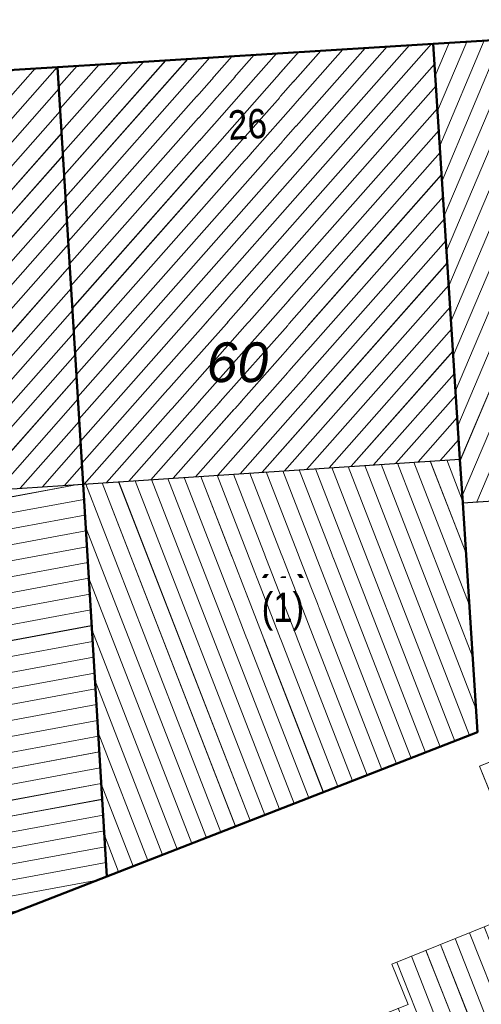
# Model space of a CAD drawing. Header units: millimetres. Extents: x 32365810 to 32368499, y 5620272 to 5622478.
# Tile 251 of 256: x 32366721 to 32366732, y 5620848 to 5620871. Entities that reach past the tile are written whole.
import ezdxf

# ---------------------------------------------------------------- set-up
doc = ezdxf.new("R2010")
doc.units = ezdxf.units.MM
for name, pattern in [('1600.1047', [0]), ('1600.2028', [0]), ('1600.2505', [0])]:
    doc.linetypes.add(name, pattern=pattern)
doc.layers.get('0').update_dxf_attribs({"color": 1, "linetype": 'CONTINUOUS'})
for name, color, linetype in [('_K_Ebene 32', 251, 'CONTINUOUS'), ('_K_Gebäude', 251, 'CONTINUOUS'), ('_K_Lagebezeichnungen', 251, 'CONTINUOUS'), ('Ebene 32', 7, 'CONTINUOUS')]:
    doc.layers.add(name, color=color, linetype=linetype)
doc.layers.add('_K_Flurstücke_Grenzpunkte', color=251, linetype='CONTINUOUS', lineweight=50)
for name, color, linetype, transparency in [('Flurstücke_Grenzpunkte', 11, 'CONTINUOUS', 0.75), ('Gebäude', 31, 'CONTINUOUS', 0.75), ('Lagebezeichnungen', 12, 'CONTINUOUS', 0.75)]:
    doc.layers.add(name, color=color, linetype=linetype, transparency=transparency)
doc.styles.add('Flurstücksnummer - K 10 700', font='ariali.ttf')
doc.styles.add('Hausnummern NRW', font='arial.ttf', dxfattribs={"width": 0.85})

# ---------------------------------------------------------------- blocks, each defined once
blk = doc.blocks.new('O749')
at = {"layer": 'Flurstücke_Grenzpunkte', "color": 7, "linetype": '1600.2028', "lineweight": 35}
for p, q in [((32366238.091, 5622228.903), (32366230.697, 5622228.447)), ((32366230.697, 5622228.447), (32366231.334, 5622218.528)), ((32366231.334, 5622218.528), (32366231.401, 5622217.482)), ((32366231.401, 5622217.482), (32366231.753, 5622212)), ((32366231.753, 5622212), (32366222.895, 5622208.558)), ((32366222.895, 5622208.558), (32366215.716, 5622205.769))]:
    blk.add_line(p, q, dxfattribs=at)
blk = doc.blocks.new('O935')
at = {"layer": 'Flurstücke_Grenzpunkte', "color": 7, "linetype": '1600.2028', "lineweight": 35}
for p, q in [((32366221.717, 5622227.891), (32366211.739, 5622227.276)), ((32366222.325, 5622217.926), (32366221.717, 5622227.891)), ((32366211.739, 5622227.276), (32366213.555, 5622217.455)), ((32366222.895, 5622208.558), (32366222.325, 5622217.926)), ((32366213.555, 5622217.455), (32366213.573, 5622217.357)), ((32366213.573, 5622217.357), (32366215.716, 5622205.769)), ((32366222.895, 5622208.558), (32366215.716, 5622205.769))]:
    blk.add_line(p, q, dxfattribs=at)
at = {"layer": 'Flurstücke_Grenzpunkte', "color": 7, "lineweight": 18, "insert": (32366217.593, 5622219.892), "char_height": 0.95, "attachment_point": 8, "line_spacing_factor": 0.69, "style": 'Flurstücksnummer - K 10 700', "bg_fill": 2}
blk.add_mtext('59', dxfattribs=at)
blk = doc.blocks.new('O1080')
at = {"layer": 'Flurstücke_Grenzpunkte', "color": 7, "linetype": '1600.2028', "lineweight": 35}
for p, q in [((32366230.697, 5622228.447), (32366221.717, 5622227.891)), ((32366230.697, 5622228.447), (32366231.334, 5622218.528)), ((32366222.325, 5622217.926), (32366221.717, 5622227.891)), ((32366231.334, 5622218.528), (32366231.401, 5622217.482)), ((32366222.895, 5622208.558), (32366222.325, 5622217.926)), ((32366231.401, 5622217.482), (32366231.753, 5622212)), ((32366231.753, 5622212), (32366222.895, 5622208.558))]:
    blk.add_line(p, q, dxfattribs=at)
at = {"layer": 'Flurstücke_Grenzpunkte', "color": 7, "lineweight": 18, "insert": (32366226.016, 5622220.351), "char_height": 0.95, "attachment_point": 8, "line_spacing_factor": 0.69, "style": 'Flurstücksnummer - K 10 700', "bg_fill": 2}
blk.add_mtext('60', dxfattribs=at)
blk = doc.blocks.new('O1415')
at = {"layer": 'Flurstücke_Grenzpunkte', "color": 7, "linetype": '1600.2028', "lineweight": 35}
for p, q in [((32366238.091, 5622228.903), (32366230.697, 5622228.447)), ((32366230.697, 5622228.447), (32366221.717, 5622227.891)), ((32366221.717, 5622227.891), (32366211.739, 5622227.276))]:
    blk.add_line(p, q, dxfattribs=at)
blk = doc.blocks.new('O2168')
at = {"layer": 'Gebäude', "color": 7, "linetype": '1600.2505', "lineweight": 18}
for p, q in [((32366233.339, 5622211.808), (32366234.91, 5622212.439)), ((32366235.063, 5622212.059), (32366234.91, 5622212.439)), ((32366236.264, 5622209.1), (32366235.063, 5622212.059)), ((32366233.339, 5622211.808), (32366231.805, 5622211.192)), ((32366231.805, 5622211.192), (32366233.147, 5622207.847)), ((32366233.147, 5622207.847), (32366236.264, 5622209.1))]:
    blk.add_line(p, q, dxfattribs=at)
at = {"layer": 'Ebene 32', "color": 7, "lineweight": 18, "insert": (32366234.033, 5622210.142), "char_height": 0.7, "attachment_point": 8, "line_spacing_factor": 0.69, "style": 'Hausnummern NRW', "bg_fill": 2}
blk.add_mtext('(2)', dxfattribs=at)
blk = doc.blocks.new('O2254')
at = {"layer": 'Gebäude', "color": 7, "linetype": '1600.2505', "lineweight": 18}
for p, q in [((32366231.334, 5622218.528), (32366222.325, 5622217.926)), ((32366231.401, 5622217.482), (32366231.334, 5622218.528)), ((32366222.325, 5622217.926), (32366222.895, 5622208.558)), ((32366231.753, 5622212), (32366231.401, 5622217.482)), ((32366222.895, 5622208.558), (32366231.753, 5622212))]:
    blk.add_line(p, q, dxfattribs=at)
at = {"layer": 'Ebene 32', "color": 7, "lineweight": 18, "insert": (32366227.103, 5622214.425), "char_height": 0.7, "attachment_point": 8, "line_spacing_factor": 0.69, "style": 'Hausnummern NRW', "bg_fill": 2}
blk.add_mtext('(1)', dxfattribs=at)
blk = doc.blocks.new('O2283')
at = {"layer": 'Gebäude', "color": 7, "linetype": '1600.2505', "lineweight": 18}
for p, q in [((32366222.325, 5622217.926), (32366213.573, 5622217.357)), ((32366222.325, 5622217.926), (32366222.895, 5622208.558)), ((32366213.573, 5622217.357), (32366215.716, 5622205.769)), ((32366215.716, 5622205.769), (32366222.895, 5622208.558))]:
    blk.add_line(p, q, dxfattribs=at)
at = {"layer": 'Ebene 32', "color": 7, "lineweight": 18, "insert": (32366218.443, 5622213.076), "char_height": 0.7, "attachment_point": 8, "line_spacing_factor": 0.69, "style": 'Hausnummern NRW', "bg_fill": 2}
blk.add_mtext('(1)', dxfattribs=at)
blk = doc.blocks.new('O2418')
at = {"layer": 'Gebäude', "color": 7, "linetype": '1600.2505', "lineweight": 18}
for p, q in [((32366230.697, 5622228.447), (32366221.717, 5622227.891)), ((32366231.334, 5622218.528), (32366230.697, 5622228.447)), ((32366221.717, 5622227.891), (32366222.325, 5622217.926)), ((32366231.334, 5622218.528), (32366222.325, 5622217.926))]:
    blk.add_line(p, q, dxfattribs=at)
at = {"layer": 'Lagebezeichnungen', "color": 7, "lineweight": 18, "insert": (32366226.278, 5622226.166), "char_height": 0.7, "attachment_point": 8, "rotation": 3.4978, "line_spacing_factor": 0.69, "style": 'Hausnummern NRW', "bg_fill": 2}
blk.add_mtext('26', dxfattribs=at)
blk = doc.blocks.new('O2508')
at = {"layer": 'Gebäude', "color": 7, "linetype": '1600.2505', "lineweight": 18}
for p, q in [((32366238.091, 5622228.903), (32366230.697, 5622228.447)), ((32366231.334, 5622218.528), (32366230.697, 5622228.447)), ((32366231.401, 5622217.482), (32366231.334, 5622218.528)), ((32366231.401, 5622217.482), (32366233.225, 5622217.599))]:
    blk.add_line(p, q, dxfattribs=at)
blk = doc.blocks.new('O2689')
at = {"layer": 'Gebäude', "color": 7, "linetype": '1600.2505', "lineweight": 18}
for p, q in [((32366233.147, 5622207.847), (32366236.264, 5622209.1)), ((32366236.264, 5622209.1), (32366238.723, 5622203.04)), ((32366233.147, 5622207.847), (32366229.706, 5622206.463)), ((32366229.706, 5622206.463), (32366230.095, 5622205.499)), ((32366230.095, 5622205.499), (32366211.141, 5622198.015)), ((32366238.723, 5622203.04), (32366232.241, 5622200.415)), ((32366232.241, 5622200.415), (32366233.165, 5622198.136)), ((32366211.141, 5622198.015), (32366213.44, 5622192.805)), ((32366214.456, 5622190.652), (32366233.165, 5622198.136)), ((32366213.44, 5622192.805), (32366214.456, 5622190.652))]:
    blk.add_line(p, q, dxfattribs=at)
at = {"layer": 'Ebene 32', "color": 7, "lineweight": 18, "insert": (32366224.397, 5622199.527), "char_height": 0.7, "attachment_point": 8, "line_spacing_factor": 0.69, "style": 'Hausnummern NRW', "bg_fill": 2}
blk.add_mtext('(4)', dxfattribs=at)
blk = doc.blocks.new('O2700')
at = {"layer": 'Gebäude', "color": 7, "linetype": '1600.2505', "lineweight": 18}
for p, q in [((32366221.717, 5622227.891), (32366211.739, 5622227.276)), ((32366221.717, 5622227.891), (32366222.325, 5622217.926)), ((32366211.739, 5622227.276), (32366213.555, 5622217.455)), ((32366222.325, 5622217.926), (32366213.573, 5622217.357)), ((32366213.573, 5622217.357), (32366213.555, 5622217.455))]:
    blk.add_line(p, q, dxfattribs=at)
at = {"layer": 'Lagebezeichnungen', "color": 7, "lineweight": 18, "insert": (32366216.76, 5622225.851), "char_height": 0.7, "attachment_point": 8, "rotation": 3.4978, "line_spacing_factor": 0.69, "style": 'Hausnummern NRW', "bg_fill": 2}
blk.add_mtext('24', dxfattribs=at)
blk = doc.blocks.new('*X1113')
at = {"color": 253, "linetype": '1600.1047', "lineweight": 18, "true_color": 0xb2b2b2}
for p, q in [((32366231.477379, 5622216.292484), (32366230.627059, 5622218.480761)), ((32366231.397748, 5622217.532763), (32366231.019194, 5622218.506964)), ((32366229.816847, 5622211.247659), (32366227.09785, 5622218.244932)), ((32366230.166385, 5622211.383481), (32366227.489984, 5622218.271135)), ((32366230.515924, 5622211.519303), (32366227.882118, 5622218.297338)), ((32366230.865463, 5622211.655125), (32366228.274253, 5622218.323541)), ((32366231.215002, 5622211.790947), (32366228.666387, 5622218.349744)), ((32366231.564541, 5622211.926769), (32366229.058522, 5622218.375948)), ((32366231.716299, 5622212.571574), (32366229.450656, 5622218.402151)), ((32366231.636659, 5622213.811877), (32366229.842791, 5622218.428354)), ((32366231.557019, 5622215.052181), (32366230.234925, 5622218.454557)), ((32366226.670998, 5622210.025259), (32366223.56864, 5622218.009102)), ((32366227.020537, 5622210.161082), (32366223.960774, 5622218.035306)), ((32366227.370075, 5622210.296904), (32366224.352909, 5622218.061509)), ((32366227.719614, 5622210.432726), (32366224.745043, 5622218.087712)), ((32366228.069153, 5622210.568548), (32366225.137178, 5622218.113915)), ((32366228.418692, 5622210.70437), (32366225.529312, 5622218.140119)), ((32366228.76823, 5622210.840192), (32366225.921446, 5622218.166322)), ((32366229.117769, 5622210.976014), (32366226.313581, 5622218.192525)), ((32366229.467308, 5622211.111836), (32366226.705715, 5622218.218728)), ((32366225.622381, 5622209.617793), (32366222.392237, 5622217.930493)), ((32366225.97192, 5622209.753615), (32366222.784371, 5622217.956696)), ((32366226.321459, 5622209.889437), (32366223.176505, 5622217.982899)), ((32366225.272843, 5622209.481971), (32366222.386885, 5622216.908913)), ((32366224.923304, 5622209.346149), (32366222.461577, 5622215.681343)), ((32366224.573765, 5622209.210327), (32366222.536269, 5622214.453774)), ((32366224.224226, 5622209.074504), (32366222.610961, 5622213.226204)), ((32366223.874688, 5622208.938682), (32366222.685653, 5622211.998634)), ((32366223.525149, 5622208.80286), (32366222.760345, 5622210.771064)), ((32366223.17561, 5622208.667038), (32366222.835037, 5622209.543495))]:
    blk.add_line(p, q, dxfattribs=at)
blk = doc.blocks.new('*X1124')
at = {"color": 253, "linetype": '1600.1047', "lineweight": 18, "true_color": 0xb2b2b2}
for p, q in [((32366213.757985, 5622216.356716), (32366222.199336, 5622217.91783)), ((32366213.689792, 5622216.725464), (32366219.019299, 5622217.711084)), ((32366213.826179, 5622215.987969), (32366222.347039, 5622217.563787)), ((32366213.621598, 5622217.094211), (32366215.839262, 5622217.504338)), ((32366213.894372, 5622215.619221), (32366222.369985, 5622217.186671)), ((32366213.962565, 5622215.250474), (32366222.39293, 5622216.809556)), ((32366214.030759, 5622214.881727), (32366222.415876, 5622216.432441)), ((32366214.098952, 5622214.512979), (32366222.438822, 5622216.055325)), ((32366214.167146, 5622214.144232), (32366222.461768, 5622215.67821)), ((32366214.235339, 5622213.775484), (32366222.484713, 5622215.301095)), ((32366214.303533, 5622213.406737), (32366222.507659, 5622214.923979)), ((32366214.371726, 5622213.03799), (32366222.530605, 5622214.546864)), ((32366214.43992, 5622212.669242), (32366222.553551, 5622214.169749)), ((32366214.508113, 5622212.300495), (32366222.576496, 5622213.792633)), ((32366214.576306, 5622211.931747), (32366222.599442, 5622213.415518)), ((32366214.6445, 5622211.563), (32366222.622388, 5622213.038402)), ((32366214.712693, 5622211.194252), (32366222.645334, 5622212.661287)), ((32366214.780887, 5622210.825505), (32366222.668279, 5622212.284172)), ((32366214.84908, 5622210.456758), (32366222.691225, 5622211.907056)), ((32366214.917274, 5622210.08801), (32366222.714171, 5622211.529941)), ((32366214.985467, 5622209.719263), (32366222.737117, 5622211.152826)), ((32366215.053661, 5622209.350515), (32366222.760062, 5622210.77571)), ((32366215.121854, 5622208.981768), (32366222.783008, 5622210.398595)), ((32366215.190048, 5622208.613021), (32366222.805954, 5622210.02148)), ((32366215.258241, 5622208.244273), (32366222.8289, 5622209.644364)), ((32366215.326434, 5622207.875526), (32366222.851845, 5622209.267249)), ((32366215.394628, 5622207.506778), (32366222.874791, 5622208.890133)), ((32366215.462821, 5622207.138031), (32366222.671535, 5622208.471185)), ((32366215.531015, 5622206.769284), (32366220.798068, 5622207.743354)), ((32366215.599208, 5622206.400536), (32366218.9246, 5622207.015522)), ((32366215.667402, 5622206.031789), (32366217.051132, 5622206.287691))]:
    blk.add_line(p, q, dxfattribs=at)
blk = doc.blocks.new('*X1163')
at = {"color": 253, "linetype": '1600.1047', "lineweight": 18, "true_color": 0xb2b2b2}
for p, q in [((32366222.197451, 5622220.0165), (32366229.598119, 5622228.378962)), ((32366222.229748, 5622219.487154), (32366230.127911, 5622228.411765)), ((32366222.262046, 5622218.957807), (32366230.657703, 5622228.444567)), ((32366221.939073, 5622224.251274), (32366225.359786, 5622228.116544)), ((32366221.97137, 5622223.721927), (32366225.889578, 5622228.149347)), ((32366222.003667, 5622223.19258), (32366226.419369, 5622228.182149)), ((32366222.035964, 5622222.663234), (32366226.949161, 5622228.214951)), ((32366222.068262, 5622222.133887), (32366227.478953, 5622228.247753)), ((32366222.100559, 5622221.60454), (32366228.008744, 5622228.280556)), ((32366222.132856, 5622221.075194), (32366228.538536, 5622228.313358)), ((32366222.165154, 5622220.545847), (32366229.068328, 5622228.34616)), ((32366221.745289, 5622227.427354), (32366222.181036, 5622227.919731)), ((32366221.777586, 5622226.898007), (32366222.710827, 5622227.952533)), ((32366221.809883, 5622226.368661), (32366223.240619, 5622227.985335)), ((32366221.842181, 5622225.839314), (32366223.770411, 5622228.018138)), ((32366221.874478, 5622225.309967), (32366224.300202, 5622228.05094)), ((32366221.906775, 5622224.780621), (32366224.829994, 5622228.083742)), ((32366222.294343, 5622218.42846), (32366230.728367, 5622227.958573)), ((32366222.352033, 5622217.927806), (32366230.762247, 5622227.431014)), ((32366222.88427, 5622217.963371), (32366230.796127, 5622226.903456)), ((32366223.416507, 5622217.998937), (32366230.830006, 5622226.375898)), ((32366223.948744, 5622218.034502), (32366230.863886, 5622225.848339)), ((32366224.48098, 5622218.070067), (32366230.897766, 5622225.320781)), ((32366225.013217, 5622218.105632), (32366230.931646, 5622224.793222)), ((32366225.545454, 5622218.141197), (32366230.965526, 5622224.265664)), ((32366226.077691, 5622218.176762), (32366230.999406, 5622223.738105)), ((32366226.609928, 5622218.212328), (32366231.033286, 5622223.210547)), ((32366227.142165, 5622218.247893), (32366231.067166, 5622222.682988)), ((32366227.674402, 5622218.283458), (32366231.101046, 5622222.15543)), ((32366228.206638, 5622218.319023), (32366231.134926, 5622221.627872)), ((32366228.738875, 5622218.354588), (32366231.168805, 5622221.100313)), ((32366229.271112, 5622218.390153), (32366231.202685, 5622220.572755)), ((32366229.803349, 5622218.425719), (32366231.236565, 5622220.045196)), ((32366230.335586, 5622218.461284), (32366231.270445, 5622219.517638)), ((32366230.867823, 5622218.496849), (32366231.304325, 5622218.990079))]:
    blk.add_line(p, q, dxfattribs=at)
blk = doc.blocks.new('*X1187')
at = {"color": 253, "linetype": '1600.1047', "lineweight": 18, "true_color": 0xb2b2b2}
for p, q in [((32366231.014641, 5622223.500876), (32366233.168765, 5622228.599438)), ((32366231.068355, 5622222.664464), (32366233.586752, 5622228.625216)), ((32366231.12207, 5622221.828052), (32366234.004739, 5622228.650994)), ((32366231.175785, 5622220.991639), (32366234.422726, 5622228.676771)), ((32366231.229499, 5622220.155227), (32366234.840713, 5622228.702549)), ((32366231.283214, 5622219.318815), (32366235.2587, 5622228.728327)), ((32366231.336922, 5622218.482387), (32366235.676687, 5622228.754105)), ((32366231.390515, 5622217.645688), (32366236.094674, 5622228.779883)), ((32366231.737575, 5622217.503589), (32366236.512661, 5622228.805661)), ((32366230.746068, 5622227.682938), (32366231.078831, 5622228.470548)), ((32366230.799783, 5622226.846525), (32366231.496818, 5622228.496326)), ((32366230.853497, 5622226.010113), (32366231.914805, 5622228.522104)), ((32366230.907212, 5622225.173701), (32366232.332792, 5622228.547882)), ((32366230.960926, 5622224.337288), (32366232.750779, 5622228.57366))]:
    blk.add_line(p, q, dxfattribs=at)
blk = doc.blocks.new('*X1240')
at = {"color": 253, "linetype": '1600.1047', "lineweight": 18, "true_color": 0xb2b2b2}
for p, q in [((32366238.14368, 5622202.805394), (32366235.741205, 5622208.889842)), ((32366238.491273, 5622202.946158), (32366236.089151, 5622209.029713)), ((32366237.448493, 5622202.523866), (32366235.045313, 5622208.610101)), ((32366237.796086, 5622202.66463), (32366235.393259, 5622208.749971)), ((32366237.100899, 5622202.383102), (32366234.697367, 5622208.47023)), ((32366236.405713, 5622202.101574), (32366234.001474, 5622208.190489)), ((32366236.753306, 5622202.242338), (32366234.34942, 5622208.33036)), ((32366235.710526, 5622201.820045), (32366233.305582, 5622207.910748)), ((32366236.058119, 5622201.96081), (32366233.653528, 5622208.050619)), ((32366235.362932, 5622201.679281), (32366232.95765, 5622207.770842)), ((32366234.667746, 5622201.397753), (32366232.261809, 5622207.490969)), ((32366235.015339, 5622201.538517), (32366232.60973, 5622207.630905)), ((32366233.972559, 5622201.116225), (32366231.565969, 5622207.211096)), ((32366234.320152, 5622201.256989), (32366231.913889, 5622207.351032)), ((32366233.624965, 5622200.975461), (32366231.218049, 5622207.071159)), ((32366232.929779, 5622200.693933), (32366230.522209, 5622206.791286)), ((32366233.277372, 5622200.834697), (32366230.870129, 5622206.931223)), ((32366233.137746, 5622198.125098), (32366229.826368, 5622206.511413)), ((32366232.582185, 5622200.553169), (32366230.174289, 5622206.65135)), ((32366232.789567, 5622197.985819), (32366229.859644, 5622205.406069)), ((32366232.093207, 5622197.70726), (32366229.162055, 5622205.130626)), ((32366232.441387, 5622197.846539), (32366229.510849, 5622205.268348)), ((32366231.396848, 5622197.428701), (32366228.464465, 5622204.855182)), ((32366231.745028, 5622197.567981), (32366228.81326, 5622204.992904)), ((32366231.048668, 5622197.289422), (32366228.115671, 5622204.71746)), ((32366230.352309, 5622197.010863), (32366227.418081, 5622204.442017)), ((32366230.700489, 5622197.150143), (32366227.766876, 5622204.579739)), ((32366229.65595, 5622196.732305), (32366226.720492, 5622204.166573)), ((32366230.004129, 5622196.871584), (32366227.069287, 5622204.304295)), ((32366228.95959, 5622196.453746), (32366226.022903, 5622203.89113)), ((32366229.30777, 5622196.593025), (32366226.371698, 5622204.028851)), ((32366228.611411, 5622196.314467), (32366225.674108, 5622203.753408)), ((32366227.915051, 5622196.035908), (32366224.976519, 5622203.477964)), ((32366228.263231, 5622196.175188), (32366225.325314, 5622203.615686)), ((32366227.218692, 5622195.75735), (32366224.27893, 5622203.202521)), ((32366227.566872, 5622195.896629), (32366224.627724, 5622203.340242)), ((32366226.870512, 5622195.61807), (32366223.930135, 5622203.064799)), ((32366226.174153, 5622195.339512), (32366223.232546, 5622202.789355)), ((32366226.522333, 5622195.478791), (32366223.58134, 5622202.927077)), ((32366225.477794, 5622195.060953), (32366222.534956, 5622202.513911)), ((32366225.825973, 5622195.200232), (32366222.883751, 5622202.651633)), ((32366225.129614, 5622194.921674), (32366222.186162, 5622202.37619)), ((32366224.433255, 5622194.643115), (32366221.488573, 5622202.100746)), ((32366224.781435, 5622194.782395), (32366221.837367, 5622202.238468)), ((32366223.736896, 5622194.364557), (32366220.790983, 5622201.825302)), ((32366224.085075, 5622194.503836), (32366221.139778, 5622201.963024)), ((32366223.040536, 5622194.085998), (32366220.093394, 5622201.549859)), ((32366223.388716, 5622194.225277), (32366220.442189, 5622201.687581)), ((32366222.692357, 5622193.946719), (32366219.744599, 5622201.412137)), ((32366221.995997, 5622193.66816), (32366219.04701, 5622201.136693)), ((32366222.344177, 5622193.807439), (32366219.395805, 5622201.274415)), ((32366221.299638, 5622193.389601), (32366218.349421, 5622200.86125)), ((32366221.647818, 5622193.528881), (32366218.698215, 5622200.998972)), ((32366220.951458, 5622193.250322), (32366218.000626, 5622200.723528)), ((32366220.255099, 5622192.971764), (32366217.303037, 5622200.448084)), ((32366220.603279, 5622193.111043), (32366217.651831, 5622200.585806)), ((32366219.55874, 5622192.693205), (32366216.605447, 5622200.172641)), ((32366219.906919, 5622192.832484), (32366216.954242, 5622200.310363)), ((32366218.86238, 5622192.414646), (32366215.907858, 5622199.897197)), ((32366219.21056, 5622192.553926), (32366216.256653, 5622200.034919)), ((32366218.514201, 5622192.275367), (32366215.559064, 5622199.759475)), ((32366217.817841, 5622191.996808), (32366214.861474, 5622199.484032)), ((32366218.166021, 5622192.136088), (32366215.210269, 5622199.621754)), ((32366217.121482, 5622191.71825), (32366214.163885, 5622199.208588)), ((32366217.469662, 5622191.857529), (32366214.51268, 5622199.34631)), ((32366216.773302, 5622191.57897), (32366213.81509, 5622199.070866)), ((32366216.076943, 5622191.300412), (32366213.117501, 5622198.795423)), ((32366216.425123, 5622191.439691), (32366213.466296, 5622198.933145)), ((32366215.380584, 5622191.021853), (32366212.419912, 5622198.519979)), ((32366215.728763, 5622191.161133), (32366212.768706, 5622198.657701)), ((32366214.684224, 5622190.743295), (32366211.722322, 5622198.244536)), ((32366215.032404, 5622190.882574), (32366212.071117, 5622198.382257)), ((32366213.605223, 5622192.454876), (32366211.373528, 5622198.106814))]:
    blk.add_line(p, q, dxfattribs=at)
blk = doc.blocks.new('*X1243')
at = {"color": 253, "linetype": '1600.1047', "lineweight": 18, "true_color": 0xb2b2b2}
for p, q in [((32366213.369629, 5622218.457494), (32366221.707204, 5622227.890396)), ((32366212.763509, 5622221.735413), (32366218.001931, 5622227.662019)), ((32366212.850098, 5622221.267139), (32366218.531256, 5622227.694645)), ((32366212.936686, 5622220.798865), (32366219.060581, 5622227.72727)), ((32366213.023275, 5622220.330591), (32366219.589905, 5622227.759895)), ((32366213.109863, 5622219.862317), (32366220.11923, 5622227.79252)), ((32366213.196452, 5622219.394043), (32366220.648554, 5622227.825146)), ((32366213.28304, 5622218.925769), (32366221.177879, 5622227.857771)), ((32366212.15739, 5622225.013332), (32366214.296659, 5622227.433643)), ((32366212.243978, 5622224.545058), (32366214.825984, 5622227.466268)), ((32366212.330567, 5622224.076784), (32366215.355308, 5622227.498893)), ((32366212.417155, 5622223.60851), (32366215.884633, 5622227.531518)), ((32366212.503744, 5622223.140236), (32366216.413957, 5622227.564144)), ((32366212.590332, 5622222.671962), (32366216.943282, 5622227.596769)), ((32366212.676921, 5622222.203688), (32366217.472607, 5622227.629394)), ((32366211.811035, 5622226.886429), (32366212.17936, 5622227.303142)), ((32366211.897624, 5622226.418155), (32366212.708685, 5622227.335767)), ((32366211.984212, 5622225.949881), (32366213.23801, 5622227.368392)), ((32366212.070801, 5622225.481607), (32366213.767334, 5622227.401017)), ((32366213.456217, 5622217.98922), (32366221.748719, 5622227.371128)), ((32366213.542806, 5622217.520946), (32366221.781037, 5622226.841453)), ((32366213.918222, 5622217.379444), (32366221.813354, 5622226.311777)), ((32366214.449224, 5622217.413966), (32366221.845671, 5622225.782102)), ((32366214.980225, 5622217.448489), (32366221.877989, 5622225.252427)), ((32366215.511227, 5622217.483011), (32366221.910306, 5622224.722752)), ((32366216.042228, 5622217.517534), (32366221.942623, 5622224.193077)), ((32366216.57323, 5622217.552056), (32366221.974941, 5622223.663402)), ((32366217.104231, 5622217.586578), (32366222.007258, 5622223.133727)), ((32366217.635233, 5622217.621101), (32366222.039575, 5622222.604052)), ((32366218.166234, 5622217.655623), (32366222.071893, 5622222.074377)), ((32366218.697236, 5622217.690145), (32366222.10421, 5622221.544702)), ((32366219.228237, 5622217.724668), (32366222.136527, 5622221.015027)), ((32366219.759239, 5622217.75919), (32366222.168845, 5622220.485352)), ((32366220.29024, 5622217.793713), (32366222.201162, 5622219.955677)), ((32366220.821242, 5622217.828235), (32366222.233479, 5622219.426002)), ((32366221.352243, 5622217.862757), (32366222.265797, 5622218.896327)), ((32366221.883244, 5622217.89728), (32366222.298114, 5622218.366652))]:
    blk.add_line(p, q, dxfattribs=at)

msp = doc.modelspace()

# ---------------------------------------------------------------- linework, layer by layer
at = {"layer": '_K_Flurstücke_Grenzpunkte', "linetype": '1600.2028', "lineweight": 35}
for p, q in [((32366737.916, 5620871.157), (32366730.522, 5620870.701)), ((32366730.522, 5620870.701), (32366721.542, 5620870.145)), ((32366721.542, 5620870.145), (32366711.564, 5620869.53))]:
    msp.add_line(p, q, dxfattribs=at)
at = {"layer": '_K_Flurstücke_Grenzpunkte', "linetype": '1600.2028'}
for points in [[(32366731.578, 5620854.254), (32366722.72, 5620850.812), (32366715.541, 5620848.023), (32366708.717, 5620845.371), (32366710.966, 5620840.269), (32366713.265, 5620835.059), (32366714.281, 5620832.906), (32366715.625, 5620830.056), (32366715.875, 5620830.156), (32366725.949, 5620834.177), (32366734.177, 5620837.462), (32366732.99, 5620840.39), (32366732.066, 5620842.669), (32366738.548, 5620845.294), (32366739.474, 5620845.669), (32366748.735, 5620849.418), (32366746.265, 5620855.504), (32366745.062, 5620858.467), (32366740.606, 5620869.443), (32366739.861, 5620871.277), (32366737.916, 5620871.157), (32366730.522, 5620870.701), (32366731.159, 5620860.782), (32366731.226, 5620859.736)], [(32366730.522, 5620870.701), (32366731.159, 5620860.782), (32366731.226, 5620859.736), (32366731.578, 5620854.254), (32366722.72, 5620850.812), (32366722.15, 5620860.18), (32366721.542, 5620870.145)], [(32366713.398, 5620859.611), (32366713.38, 5620859.709), (32366711.564, 5620869.53), (32366721.542, 5620870.145), (32366722.15, 5620860.18), (32366722.72, 5620850.812), (32366715.541, 5620848.023)]]:
    msp.add_lwpolyline(points, close=True, dxfattribs=at)
at = {"layer": '_K_Gebäude', "linetype": '1600.1047', "lineweight": 18}
for p, q in [((32366731.109, 5620861.572), (32366735.084, 5620870.982)), ((32366731.162, 5620860.736), (32366735.502, 5620871.008)), ((32366731.216, 5620859.899), (32366735.92, 5620871.034)), ((32366731.563, 5620859.757), (32366736.338, 5620871.059)), ((32366730.571, 5620869.937), (32366730.904, 5620870.724)), ((32366730.625, 5620869.1), (32366731.322, 5620870.75)), ((32366730.679, 5620868.264), (32366731.74, 5620870.776)), ((32366730.733, 5620867.427), (32366732.158, 5620870.802)), ((32366730.786, 5620866.591), (32366732.576, 5620870.827)), ((32366730.84, 5620865.755), (32366732.994, 5620870.853)), ((32366730.894, 5620864.918), (32366733.412, 5620870.879)), ((32366730.947, 5620864.082), (32366733.83, 5620870.905)), ((32366731.001, 5620863.245), (32366734.248, 5620870.93)), ((32366731.055, 5620862.409), (32366734.666, 5620870.956)), ((32366721.894, 5620864.388), (32366727.304, 5620870.501)), ((32366721.926, 5620863.858), (32366727.834, 5620870.534)), ((32366721.958, 5620863.329), (32366728.364, 5620870.567)), ((32366721.991, 5620862.8), (32366728.894, 5620870.6)), ((32366722.023, 5620862.27), (32366729.424, 5620870.633)), ((32366722.055, 5620861.741), (32366729.953, 5620870.665)), ((32366722.087, 5620861.211), (32366730.483, 5620870.698)), ((32366721.668, 5620868.093), (32366723.596, 5620870.272)), ((32366721.7, 5620867.564), (32366724.126, 5620870.305)), ((32366721.732, 5620867.034), (32366724.655, 5620870.337)), ((32366721.765, 5620866.505), (32366725.185, 5620870.37)), ((32366721.797, 5620865.976), (32366725.715, 5620870.403)), ((32366721.829, 5620865.446), (32366726.245, 5620870.436)), ((32366721.861, 5620864.917), (32366726.775, 5620870.469)), ((32366713.108, 5620861.179), (32366721.003, 5620870.111)), ((32366713.195, 5620860.711), (32366721.533, 5620870.144)), ((32366721.571, 5620869.681), (32366722.006, 5620870.173)), ((32366721.603, 5620869.152), (32366722.536, 5620870.206)), ((32366721.635, 5620868.622), (32366723.066, 5620870.239)), ((32366722.12, 5620860.682), (32366730.554, 5620870.212)), ((32366713.282, 5620860.243), (32366721.574, 5620869.625)), ((32366722.177, 5620860.181), (32366730.588, 5620869.685)), ((32366713.368, 5620859.775), (32366721.606, 5620869.095)), ((32366722.71, 5620860.217), (32366730.622, 5620869.157)), ((32366723.242, 5620860.253), (32366730.655, 5620868.63)), ((32366713.744, 5620859.633), (32366721.639, 5620868.565)), ((32366714.275, 5620859.668), (32366721.671, 5620868.036)), ((32366723.774, 5620860.288), (32366730.689, 5620868.102)), ((32366714.806, 5620859.702), (32366721.703, 5620867.506)), ((32366724.306, 5620860.324), (32366730.723, 5620867.574)), ((32366715.337, 5620859.737), (32366721.736, 5620866.976)), ((32366724.839, 5620860.359), (32366730.757, 5620867.047)), ((32366725.371, 5620860.395), (32366730.791, 5620866.519)), ((32366715.868, 5620859.771), (32366721.768, 5620866.447)), ((32366716.399, 5620859.806), (32366721.8, 5620865.917)), ((32366725.903, 5620860.43), (32366730.825, 5620865.992)), ((32366716.93, 5620859.84), (32366721.833, 5620865.387)), ((32366726.435, 5620860.466), (32366730.859, 5620865.464)), ((32366717.461, 5620859.875), (32366721.865, 5620864.858)), ((32366726.968, 5620860.502), (32366730.893, 5620864.937)), ((32366727.5, 5620860.537), (32366730.926, 5620864.409)), ((32366717.992, 5620859.909), (32366721.897, 5620864.328)), ((32366718.523, 5620859.944), (32366721.93, 5620863.798)), ((32366728.032, 5620860.573), (32366730.96, 5620863.882)), ((32366719.054, 5620859.978), (32366721.962, 5620863.269)), ((32366728.564, 5620860.608), (32366730.994, 5620863.354)), ((32366719.585, 5620860.013), (32366721.994, 5620862.739)), ((32366729.097, 5620860.644), (32366731.028, 5620862.826)), ((32366729.629, 5620860.679), (32366731.062, 5620862.299)), ((32366720.116, 5620860.047), (32366722.027, 5620862.209)), ((32366720.647, 5620860.082), (32366722.059, 5620861.68)), ((32366730.161, 5620860.715), (32366731.096, 5620861.771)), ((32366721.178, 5620860.116), (32366722.091, 5620861.15)), ((32366730.693, 5620860.751), (32366731.13, 5620861.244)), ((32366721.709, 5620860.151), (32366722.124, 5620860.62)), ((32366731.39, 5620854.18), (32366728.884, 5620860.63)), ((32366731.542, 5620854.825), (32366729.276, 5620860.656)), ((32366731.462, 5620856.066), (32366729.668, 5620860.682)), ((32366731.382, 5620857.306), (32366730.06, 5620860.708)), ((32366731.303, 5620858.546), (32366730.452, 5620860.734)), ((32366731.223, 5620859.786), (32366730.845, 5620860.761)), ((32366728.244, 5620852.958), (32366725.355, 5620860.394)), ((32366728.594, 5620853.094), (32366725.747, 5620860.42)), ((32366728.943, 5620853.23), (32366726.139, 5620860.446)), ((32366729.293, 5620853.365), (32366726.531, 5620860.472)), ((32366729.642, 5620853.501), (32366726.923, 5620860.499)), ((32366729.992, 5620853.637), (32366727.315, 5620860.525)), ((32366730.341, 5620853.773), (32366727.708, 5620860.551)), ((32366730.691, 5620853.909), (32366728.1, 5620860.577)), ((32366731.04, 5620854.045), (32366728.492, 5620860.603)), ((32366713.583, 5620858.61), (32366722.025, 5620860.171)), ((32366725.448, 5620851.871), (32366722.218, 5620860.184)), ((32366725.797, 5620852.007), (32366722.61, 5620860.21)), ((32366726.147, 5620852.143), (32366723.002, 5620860.237)), ((32366726.496, 5620852.279), (32366723.394, 5620860.263)), ((32366726.846, 5620852.415), (32366723.786, 5620860.289)), ((32366727.196, 5620852.551), (32366724.178, 5620860.315)), ((32366727.545, 5620852.686), (32366724.57, 5620860.341)), ((32366727.895, 5620852.822), (32366724.963, 5620860.368)), ((32366713.652, 5620858.242), (32366722.172, 5620859.817)), ((32366713.72, 5620857.873), (32366722.195, 5620859.44)), ((32366713.788, 5620857.504), (32366722.218, 5620859.063)), ((32366725.098, 5620851.736), (32366722.212, 5620859.163)), ((32366713.856, 5620857.135), (32366722.241, 5620858.686)), ((32366713.924, 5620856.767), (32366722.264, 5620858.309)), ((32366713.993, 5620856.398), (32366722.287, 5620857.932)), ((32366724.749, 5620851.6), (32366722.287, 5620857.935)), ((32366714.061, 5620856.029), (32366722.31, 5620857.555)), ((32366714.129, 5620855.66), (32366722.333, 5620857.178)), ((32366714.197, 5620855.292), (32366722.356, 5620856.801)), ((32366724.399, 5620851.464), (32366722.362, 5620856.707)), ((32366714.265, 5620854.923), (32366722.379, 5620856.423)), ((32366714.334, 5620854.554), (32366722.402, 5620856.046)), ((32366714.402, 5620854.185), (32366722.425, 5620855.669)), ((32366724.05, 5620851.328), (32366722.436, 5620855.48)), ((32366714.47, 5620853.817), (32366722.448, 5620855.292)), ((32366714.538, 5620853.448), (32366722.471, 5620854.915)), ((32366714.606, 5620853.079), (32366722.494, 5620854.538)), ((32366714.675, 5620852.71), (32366722.517, 5620854.161)), ((32366723.7, 5620851.192), (32366722.511, 5620854.252)), ((32366714.743, 5620852.342), (32366722.54, 5620853.784)), ((32366714.811, 5620851.973), (32366722.563, 5620853.406)), ((32366714.879, 5620851.604), (32366722.585, 5620853.029)), ((32366723.351, 5620851.057), (32366722.586, 5620853.025)), ((32366714.947, 5620851.235), (32366722.608, 5620852.652)), ((32366715.015, 5620850.867), (32366722.631, 5620852.275)), ((32366715.084, 5620850.498), (32366722.654, 5620851.898)), ((32366723.001, 5620850.921), (32366722.66, 5620851.797)), ((32366715.152, 5620850.129), (32366722.677, 5620851.521)), ((32366715.22, 5620849.76), (32366722.7, 5620851.144)), ((32366715.288, 5620849.392), (32366722.497, 5620850.725)), ((32366733.45, 5620843.229), (32366731.043, 5620849.325)), ((32366733.798, 5620843.37), (32366731.391, 5620849.465)), ((32366733.103, 5620843.088), (32366730.696, 5620849.185)), ((32366732.408, 5620842.807), (32366730, 5620848.905)), ((32366732.755, 5620842.948), (32366730.348, 5620849.045)), ((32366732.963, 5620840.379), (32366729.652, 5620848.765))]:
    msp.add_line(p, q, dxfattribs=at)
at = {"layer": '_K_Gebäude', "linetype": '1600.2505', "lineweight": 18}
for p, q in [((32366732.972, 5620850.101), (32366729.531, 5620848.717)), ((32366729.531, 5620848.717), (32366729.92, 5620847.753))]:
    msp.add_line(p, q, dxfattribs=at)
at = {"layer": '_K_Gebäude', "linetype": '1600.2505', "lineweight": -2}
for points in [[(32366733.721, 5620857.191), (32366734.284, 5620855.804), (32366734.735, 5620854.693), (32366734.888, 5620854.313), (32366736.089, 5620851.354), (32366738.548, 5620845.294), (32366739.474, 5620845.669), (32366748.735, 5620849.418), (32366746.265, 5620855.504), (32366745.062, 5620858.467), (32366740.606, 5620869.443), (32366737.916, 5620871.157), (32366730.522, 5620870.701), (32366731.159, 5620860.782), (32366731.226, 5620859.736), (32366733.05, 5620859.853), (32366734.072, 5620857.333)], [(32366711.564, 5620869.53), (32366713.38, 5620859.709), (32366713.398, 5620859.611), (32366722.15, 5620860.18), (32366721.542, 5620870.145)]]:
    msp.add_lwpolyline(points, close=True, dxfattribs=at)
at = {"layer": '_K_Gebäude', "linetype": '1600.2505', "lineweight": 18}
for points in [[(32366715.541, 5620848.023), (32366722.72, 5620850.812), (32366722.15, 5620860.18), (32366713.398, 5620859.611)], [(32366732.972, 5620850.101), (32366736.089, 5620851.354), (32366734.888, 5620854.313), (32366734.735, 5620854.693), (32366733.164, 5620854.062), (32366731.63, 5620853.446)]]:
    msp.add_lwpolyline(points, close=True, dxfattribs=at)

# ---------------------------------------------------------------- next in the draw order: texts
at = {"layer": '_K_Ebene 32', "lineweight": 18, "insert": (32366726.928, 5620856.679), "char_height": 1, "attachment_point": 8, "line_spacing_factor": 0.69, "style": 'Hausnummern NRW', "bg_fill": 2}
msp.add_mtext('(1)', dxfattribs=at)
at = {"layer": '_K_Lagebezeichnungen', "lineweight": 18, "insert": (32366726.103, 5620868.42), "char_height": 1, "attachment_point": 8, "rotation": 3.4977, "line_spacing_factor": 0.69, "style": 'Hausnummern NRW', "bg_fill": 2}
msp.add_mtext('26', dxfattribs=at)

# ---------------------------------------------------------------- next in the draw order: linework, layer by layer
at = {"layer": '_K_Gebäude', "linetype": '1600.2505', "lineweight": -2}
msp.add_lwpolyline([(32366721.542, 5620870.145), (32366722.15, 5620860.18), (32366731.159, 5620860.782), (32366730.522, 5620870.701)], close=True, dxfattribs=at)
at = {"layer": '_K_Gebäude', "linetype": '1600.2505', "lineweight": 18}
msp.add_lwpolyline([(32366731.159, 5620860.782), (32366722.15, 5620860.18), (32366722.72, 5620850.812), (32366731.578, 5620854.254), (32366731.226, 5620859.736)], close=True, dxfattribs=at)

# ---------------------------------------------------------------- next in the draw order: texts
at = {"layer": '_K_Flurstücke_Grenzpunkte', "lineweight": 18, "insert": (32366725.841, 5620862.605), "char_height": 1.3, "attachment_point": 8, "line_spacing_factor": 0.69, "style": 'Flurstücksnummer - K 10 700', "bg_fill": 2}
msp.add_mtext('60', dxfattribs=at)

# ---------------------------------------------------------------- next in the draw order: block references
at = {"layer": 'Flurstücke_Grenzpunkte', "color": 7, "true_color": 0xffffff}
msp.add_blockref('O749', (499.825, -1357.746), dxfattribs=at)

# ---------------------------------------------------------------- next in the draw order: block references
msp.add_blockref('O935', (499.825, -1357.746), dxfattribs=at)

# ---------------------------------------------------------------- next in the draw order: block references
msp.add_blockref('O1080', (499.825, -1357.746), dxfattribs=at)

# ---------------------------------------------------------------- next in the draw order: block references
msp.add_blockref('O1415', (499.825, -1357.746), dxfattribs=at)

# ---------------------------------------------------------------- next in the draw order: block references
at = {"layer": 'Gebäude', "color": 7, "true_color": 0xffffff}
msp.add_blockref('O2168', (499.825, -1357.746), dxfattribs=at)

# ---------------------------------------------------------------- next in the draw order: block references
msp.add_blockref('O2254', (499.825, -1357.746), dxfattribs=at)

# ---------------------------------------------------------------- next in the draw order: block references
msp.add_blockref('O2283', (499.825, -1357.746), dxfattribs=at)

# ---------------------------------------------------------------- next in the draw order: block references
msp.add_blockref('O2418', (499.825, -1357.746), dxfattribs=at)

# ---------------------------------------------------------------- next in the draw order: block references
for name in ['O2508', 'O2700']:
    msp.add_blockref(name, (499.825, -1357.746), dxfattribs=at)

# ---------------------------------------------------------------- next in the draw order: block references
for name in ['*X1163', '*X1243', 'O2689']:
    msp.add_blockref(name, (499.825, -1357.746), dxfattribs=at)

# ---------------------------------------------------------------- next in the draw order: block references
for name in ['*X1187', '*X1113', '*X1124', '*X1240']:
    msp.add_blockref(name, (499.825, -1357.746), dxfattribs=at)

doc.saveas('drawing.dxf')
